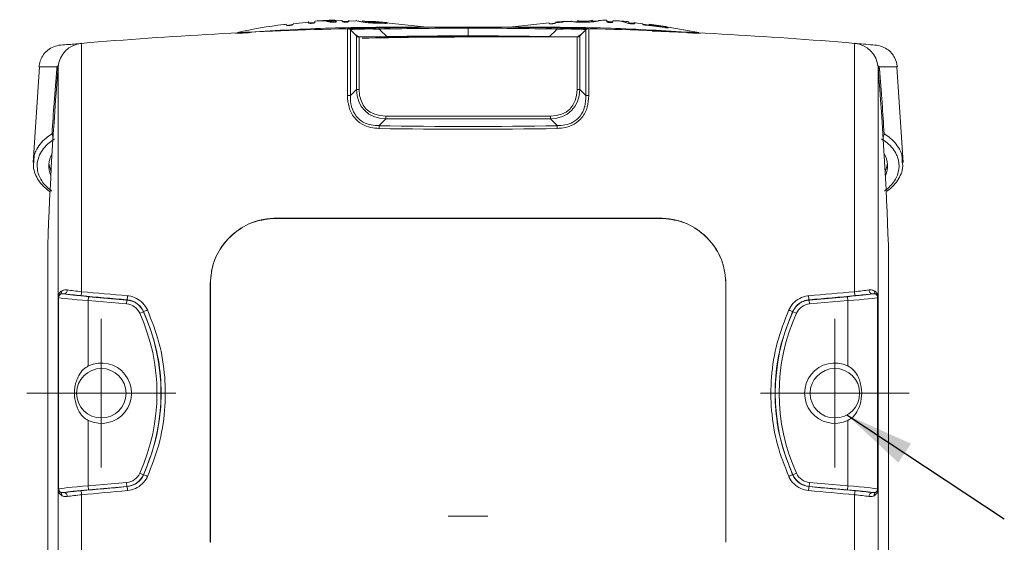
# Model space of a CAD drawing. Header units: millimetres. Extents: x -72 to 415, y 5 to 292.
# Tile 33 of 59: x 147 to 197, y 121 to 148. Entities that reach past the tile are written whole.
import ezdxf

# ---------------------------------------------------------------- set-up
doc = ezdxf.new("R2010")
doc.units = ezdxf.units.MM
doc.styles.add('SLDTEXTSTYLE0', font='TXT', dxfattribs={"width": 0.75})
doc.dimstyles.new('SLDDIMSTYLE0', dxfattribs={"dimtxt": 3.5, "dimasz": 3.5, "dimexe": 0, "dimexo": 0.0625, "dimgap": 0.875, "dimtad": 1, "dimdec": 1, "dimrnd": 1e-09, "dimzin": 12, "dimdsep": 46, "dimtxsty": 'SLDTEXTSTYLE0', "dimsah": 1, "dimcen": 0.09, "dimadec": 0, "dimazin": 3, "dimtfac": 1, "dimtofl": 0, "dimtmove": 0, "dimatfit": 3, "dimfxl": 1, "dimfrac": 2, "dimtolj": 1, "dimtzin": 12, "dimarcsym": 0})
doc.dimstyles.new('SLDDIMSTYLE1', dxfattribs={"dimtxt": 0.18, "dimasz": 3.5, "dimexe": 0, "dimexo": 0.0625, "dimgap": 0, "dimtad": 0, "dimtih": 1, "dimtoh": 1, "dimdec": 0, "dimrnd": 1e-09, "dimzin": 0, "dimdsep": 46, "dimtxsty": 'Standard', "dimsah": 1, "dimcen": 0.09, "dimadec": 0, "dimazin": 0, "dimtfac": 3.5, "dimtdec": 0, "dimtofl": 0, "dimtmove": 0, "dimatfit": 3, "dimfxl": 1, "dimfrac": 2, "dimtolj": 1, "dimtzin": 0, "dimarcsym": 0})

# ---------------------------------------------------------------- blocks, each defined once
blk = doc.blocks.new('_D_11')
at = {"color": 7, "linetype": 'Continuous', "lineweight": 0}
for p, q in [((146.388, 128.981), (143.996, 128.981)), ((144.986, 98.931), (144.986, 128.981)), ((153.138, 98.931), (143.996, 98.931))]:
    blk.add_line(p, q, dxfattribs=at)
for points in [[(144.986, 128.981), (144.486, 125.481), (145.486, 125.481)], [(144.986, 98.931), (145.486, 102.431), (144.486, 102.431)]]:
    blk.add_solid(points, dxfattribs=at)
at = {"color": 7, "linetype": 'Continuous', "lineweight": 0, "insert": (140.475, 109.43), "char_height": 3.5, "attachment_point": 1, "rotation": 90, "style": 'SLDTEXTSTYLE0'}
blk.add_mtext('30,1', dxfattribs=at)
blk = doc.blocks.new('SW_CENTERMARKSYMBOL_6')
at = {"color": 0, "linetype": 'Continuous', "lineweight": 0}
for p, q in [((0, 2.5), (0, 3.75)), ((0, 0), (0, 2.5)), ((-2.5, 0), (-3.75, 0)), ((0, 0), (-2.5, 0)), ((0, 0), (0, -2.5)), ((0, 0), (2.5, 0)), ((2.5, 0), (3.75, 0)), ((0, -2.5), (0, -3.75))]:
    blk.add_line(p, q, dxfattribs=at)
blk = doc.blocks.new('SW_CENTERMARKSYMBOL_7')
at = {"color": 0, "linetype": 'Continuous', "lineweight": 0}
for p, q in [((0, 2.5), (0, 3.75)), ((0, 0), (0, 2.5)), ((-2.5, 0), (-3.75, 0)), ((0, 0), (-2.5, 0)), ((0, 0), (0, -2.5)), ((0, 0), (2.5, 0)), ((2.5, 0), (3.75, 0)), ((0, -2.5), (0, -3.75))]:
    blk.add_line(p, q, dxfattribs=at)

msp = doc.modelspace()

# ---------------------------------------------------------------- linework, layer by layer
at = {"color": 7, "linetype": 'Continuous', "lineweight": 15}
for p, q in [((160.475, 147.559), (160.475, 147.565)), ((160.801, 147.589), (160.476, 147.546)), ((161.576, 147.7), (160.797, 147.628)), ((160.799, 147.604), (160.8, 147.598)), ((161.898, 147.694), (161.567, 147.677)), ((162.021, 147.769), (161.899, 147.76)), ((161.899, 147.76), (161.901, 147.701)), ((162.098, 147.773), (162.212, 147.78)), ((162.518, 147.751), (162.517, 147.797)), ((163.278, 147.783), (162.761, 147.8)), ((163.608, 147.748), (163.278, 147.752)), ((163.955, 147.761), (163.604, 147.772)), ((163.605, 147.805), (163.606, 147.746)), ((164.31, 147.727), (164.309, 147.749)), ((164.804, 147.733), (164.428, 147.745)), ((164.953, 147.732), (165.337, 147.699)), ((165.264, 147.702), (164.998, 147.724)), ((165.264, 147.684), (165.264, 147.702)), ((165.338, 147.648), (165.337, 147.699)), ((167.39, 147.469), (165.501, 147.675)), ((165.565, 147.675), (165.566, 147.658)), ((173.714, 147.67), (171.866, 147.469)), ((173.716, 147.643), (173.716, 147.648)), ((174.043, 147.652), (173.785, 147.628)), ((174.043, 147.674), (174.042, 147.669)), ((174.42, 147.706), (174.043, 147.678)), ((174.822, 147.768), (174.822, 147.757)), ((175.148, 147.729), (174.937, 147.723)), ((175.148, 147.735), (175.148, 147.724)), ((175.903, 147.78), (175.243, 147.759)), ((175.526, 147.704), (175.527, 147.755)), ((176.125, 147.756), (175.901, 147.75)), ((175.901, 147.743), (175.902, 147.756)), ((175.903, 147.804), (175.903, 147.807)), ((176.229, 147.794), (176.229, 147.807)), ((176.93, 147.729), (176.621, 147.751)), ((176.931, 147.757), (176.93, 147.724)), ((177.731, 147.666), (177.722, 147.668)), ((177.732, 147.667), (177.733, 147.717)), ((178.041, 147.648), (177.732, 147.671)), ((178.435, 147.63), (178.031, 147.668)), ((178.034, 147.698), (178.032, 147.647)), ((178.432, 147.605), (178.432, 147.603)), ((178.757, 147.553), (178.455, 147.598)), ((179.557, 147.432), (178.63, 147.549)), ((178.755, 147.523), (178.757, 147.574)), ((178.759, 147.608), (178.757, 147.572)), ((178.757, 147.572), (179.558, 147.461)), ((179.472, 147.501), (178.759, 147.608)), ((157.91, 147.152), (157.9, 147.148)), ((163.542, 147.378), (163.542, 144.004)), ((163.689, 147.322), (163.85, 147.167)), ((163.689, 144.004), (163.689, 147.32)), ((163.689, 147.32), (163.992, 147.017)), ((163.992, 147.017), (163.992, 144.307)), ((167.438, 147.448), (167.34, 147.475)), ((169.628, 147.402), (169.628, 147.458)), ((169.628, 147.014), (169.628, 147.402)), ((169.628, 146.958), (169.628, 147.014)), ((171.917, 147.475), (171.819, 147.448)), ((175.568, 147.32), (175.265, 147.017)), ((175.265, 147.017), (175.265, 144.307)), ((175.568, 147.322), (175.407, 147.167)), ((175.568, 144.004), (175.568, 147.32)), ((175.714, 147.378), (175.714, 144.004)), ((179.557, 147.432), (179.558, 147.462)), ((181.267, 147.186), (179.622, 147.466)), ((179.627, 147.465), (179.628, 147.476)), ((150.136, 134.105), (150.136, 146.638)), ((164.134, 144.307), (164.134, 146.958)), ((175.123, 146.958), (164.134, 146.958)), ((175.123, 144.307), (175.123, 146.958)), ((189.12, 134.105), (189.12, 146.638)), ((148.002, 145.448), (147.69, 140.627)), ((148.888, 145.448), (148.878, 145.351)), ((148.95, 145.448), (148.95, 133.849)), ((190.307, 145.448), (190.307, 133.849)), ((190.368, 145.448), (190.379, 145.351)), ((191.567, 140.627), (191.254, 145.448)), ((163.992, 144.307), (163.689, 144.004)), ((163.992, 144.307), (164.134, 144.307)), ((175.265, 144.307), (175.123, 144.307)), ((175.265, 144.307), (175.568, 144.004)), ((163.542, 144.004), (163.689, 144.004)), ((175.714, 144.004), (175.568, 144.004)), ((165.138, 142.483), (165.477, 142.822)), ((165.477, 142.822), (165.477, 142.964)), ((165.477, 142.964), (173.78, 142.964)), ((173.78, 142.822), (165.477, 142.822)), ((173.78, 142.822), (173.78, 142.964)), ((174.119, 142.483), (173.78, 142.822)), ((147.728, 140.664), (147.714, 140.534)), ((191.529, 140.664), (191.544, 140.522)), ((159.928, 137.806), (159.928, 137.813)), ((169.628, 137.806), (169.628, 137.813)), ((179.328, 137.806), (179.328, 137.813)), ((148.428, 115.281), (148.428, 136.458)), ((190.828, 115.281), (190.828, 136.458)), ((156.621, 121.456), (156.621, 134.506)), ((156.628, 134.506), (156.621, 134.506)), ((156.628, 134.506), (156.628, 121.456)), ((182.628, 134.506), (182.635, 134.506)), ((182.628, 134.506), (182.628, 121.456)), ((182.635, 121.456), (182.635, 134.506)), ((148.949, 133.836), (148.95, 133.836)), ((148.949, 133.836), (148.949, 124.125)), ((148.95, 133.836), (148.973, 133.811)), ((148.95, 124.125), (148.95, 133.836)), ((148.973, 133.811), (148.973, 124.15)), ((150.472, 133.654), (150.489, 133.853)), ((150.472, 133.654), (152.403, 133.485)), ((150.472, 130.357), (150.472, 133.654)), ((152.42, 133.684), (150.489, 133.853)), ((152.403, 133.485), (152.42, 133.684)), ((152.42, 133.684), (152.421, 133.696)), ((186.836, 133.684), (186.835, 133.696)), ((186.836, 133.684), (188.767, 133.853)), ((186.854, 133.485), (186.836, 133.684)), ((188.785, 133.654), (186.854, 133.485)), ((188.785, 133.654), (188.767, 133.853)), ((188.785, 130.357), (188.785, 133.654)), ((190.307, 133.836), (190.284, 133.811)), ((190.284, 133.811), (190.284, 124.15)), ((190.307, 124.125), (190.307, 133.836)), ((190.307, 133.836), (190.307, 133.836)), ((190.307, 133.836), (190.307, 124.125)), ((153.068, 133.013), (153.25, 133.095)), ((153.25, 133.095), (153.259, 133.099)), ((186.006, 133.095), (185.998, 133.099)), ((186.189, 133.013), (186.006, 133.095)), ((150.472, 124.308), (150.472, 127.604)), ((188.785, 124.308), (188.785, 127.604)), ((153.068, 124.949), (153.25, 124.867)), ((153.25, 124.867), (153.259, 124.863)), ((186.006, 124.867), (185.998, 124.863)), ((186.189, 124.949), (186.006, 124.867)), ((152.403, 124.477), (150.472, 124.308)), ((150.472, 124.308), (150.489, 124.109)), ((150.489, 124.109), (152.42, 124.278)), ((152.403, 124.477), (152.42, 124.278)), ((152.42, 124.278), (152.421, 124.265)), ((186.836, 124.278), (186.835, 124.265)), ((186.854, 124.477), (186.836, 124.278)), ((188.767, 124.109), (186.836, 124.278)), ((186.854, 124.477), (188.785, 124.308)), ((188.785, 124.308), (188.767, 124.109)), ((148.949, 124.125), (148.95, 124.125)), ((148.973, 124.15), (148.95, 124.125)), ((148.95, 124.112), (148.95, 115.281)), ((150.136, 115.281), (150.136, 123.857)), ((189.12, 115.281), (189.12, 123.857)), ((190.284, 124.15), (190.307, 124.125)), ((190.307, 124.125), (190.307, 124.125)), ((190.307, 124.112), (190.307, 115.281)), ((168.628, 122.781), (170.628, 122.781)), ((156.628, 121.456), (156.621, 121.456)), ((182.628, 121.456), (182.635, 121.456))]:
    msp.add_line(p, q, dxfattribs=at)
at = {"color": 8, "linetype": 'Continuous', "lineweight": 15}
for p, q in [((157.903, 147.143), (157.903, 147.143)), ((158.046, 147.18), (158.047, 147.179)), ((163.486, 147.376), (163.551, 147.377)), ((171.922, 147.461), (171.922, 147.461)), ((175.771, 147.376), (175.441, 147.381)), ((180.626, 147.178), (178.907, 147.257)), ((181.211, 147.182), (181.211, 147.182)), ((181.354, 147.143), (181.354, 147.143)), ((165.531, 146.978), (165.531, 146.958)), ((173.726, 146.978), (173.726, 146.958))]:
    msp.add_line(p, q, dxfattribs=at)
at = {"color": 7, "linetype": 'Continuous', "lineweight": 15, "flags": 128}
for points in [[(165.139, 147.359), (165.139, 147.371), (165.139, 147.383), (165.139, 147.392), (165.138, 147.4), (165.138, 147.407), (165.138, 147.411), (165.138, 147.414), (165.138, 147.415)], [(174.118, 147.359), (174.118, 147.371), (174.118, 147.383), (174.118, 147.392), (174.118, 147.4), (174.118, 147.407), (174.119, 147.411), (174.119, 147.414), (174.119, 147.415)], [(148.481, 140.574), (148.491, 140.489), (148.592, 140.153)], [(190.776, 140.574), (190.766, 140.489), (190.664, 140.153)]]:
    msp.add_lwpolyline(points, dxfattribs=at)
at = {"color": 7, "linetype": 'Continuous', "lineweight": 15}
for centre in [(151.128, 128.981), (188.128, 128.981)]:
    msp.add_circle(centre, 1.25, dxfattribs=at)
for centre, radius, start, end in [((169.628, -84.542), 232, 91.50318, 94.81953), ((163.548, 147.179), 0.2, 45, 91.5032), ((163.55, 147.179), 0.2, 46, 91.5027), ((164.134, 147.158), 0.2, 225, 270), ((175.123, 147.158), 0.2, 270, 315), ((175.707, 147.179), 0.2, 88.4973, 134), ((175.709, 147.179), 0.2, 88.4968, 135), ((169.628, -84.542), 232, 85.18047, 88.49682), ((150.246, 145.343), 1.3, 94.8195, 175.3608), ((169.628, -84.542), 231.5, 90, 91.32234), ((189.011, 145.343), 1.3, 4.6392, 85.1805), ((343.809, 129.635), 195.5, 175.36077, 178), ((148.825, 145.465), 0.126, 294.6327, 352.0743), ((190.432, 145.465), 0.126, 187.9257, 245.3673), ((-4.553, 129.635), 195.5, 2, 4.63923), ((172.873, 142.2), 7.74, 177.907, 178.9543), ((169.628, 374.239), 231.8, 268.88996, 271.11004), ((166.384, 142.2), 7.74, 1.0457, 2.093), ((149.702, 140.455), 1.225, 149.6737, 203.9459), ((189.555, 140.455), 1.225, 336.0541, 30.3263), ((148.967, 134.12), 0.172, 306.3341, 10.8675), ((149.217, 134.175), 0.187, 282.2698, 4.8919), ((149.469, 134.117), 0.667, 341.5398, 358.955), ((189.788, 134.117), 0.667, 181.045, 198.4602), ((190.04, 134.175), 0.187, 175.1081, 257.7302), ((190.289, 134.12), 0.172, 169.1325, 233.6659), ((148.881, 133.842), 0.0697, 1.0006, 6.3625), ((149.173, 133.811), 0.2, 121.3534, 179.9098), ((152.333, 132.681), 1.007, 24.2762, 85), ((151.701, 133.915), 0.753, 343.1079, 358.5053), ((186.924, 132.681), 1.007, 95, 155.7238), ((187.556, 133.915), 0.753, 181.4947, 196.8921), ((190.084, 133.811), 0.2, 0.0902, 58.6466), ((190.376, 133.842), 0.0697, 173.6375, 178.9994), ((152.333, 132.681), 0.807, 24.2762, 85), ((152.567, 135.026), 2.048, 289.7556, 295.7078), ((186.69, 135.026), 2.048, 244.2922, 250.2444), ((186.924, 132.681), 0.807, 95, 155.7238), ((144.128, 128.981), 9.807, 335.7238, 24.2762), ((144.128, 128.981), 10.007, 335.7238, 24.2762), ((195.128, 128.981), 10.007, 155.7238, 204.2762), ((195.128, 128.981), 9.807, 155.7238, 204.2762), ((151.128, 128.981), 1.525, 244.5075, 115.4925), ((188.128, 128.981), 1.525, 64.5075, 295.4925), ((152.333, 125.28), 0.807, 275, 335.7238), ((152.333, 125.28), 1.007, 275, 335.7238), ((152.567, 122.935), 2.048, 64.2922, 70.2444), ((186.69, 122.935), 2.048, 109.7556, 115.7078), ((186.924, 125.28), 1.007, 204.2762, 265), ((186.924, 125.28), 0.807, 204.2762, 265), ((151.701, 124.047), 0.753, 1.4947, 16.8921), ((187.556, 124.047), 0.753, 163.1079, 178.5053), ((148.881, 124.12), 0.0697, 353.6375, 358.9994), ((149.173, 124.15), 0.2, 180.0902, 238.6466), ((148.967, 123.841), 0.172, 349.1325, 53.6659), ((149.217, 123.787), 0.187, 355.1081, 77.7302), ((149.469, 123.845), 0.667, 1.045, 18.4602), ((189.788, 123.845), 0.667, 161.5398, 178.955), ((190.04, 123.787), 0.187, 102.2698, 184.8919), ((190.289, 123.841), 0.172, 126.3341, 190.8675), ((190.084, 124.15), 0.2, 301.3534, 359.9098), ((190.376, 124.12), 0.0697, 181.0006, 186.3625)]:
    msp.add_arc(centre, radius, start, end, dxfattribs=at)
at = {"color": 8, "linetype": 'Continuous', "lineweight": 15}
for centre, start, end in [((148.955, 142.084), 182.6562, 213.7957), ((190.302, 142.084), 326.2043, 357.3438)]:
    msp.add_arc(centre, 0.313, start, end, dxfattribs=at)
at = {"color": 7, "linetype": 'Continuous', "lineweight": 15}
for centre, major_axis, ratio, start_param, end_param in [((166.821, 145.651), (2.409, 2.409), 0.616493, 2.617994, 3.665191), ((166.821, 145.651), (-2.327, -2.327), 0.57735, 5.759587, 6.806784), ((172.436, 145.651), (-2.409, 2.409), 0.616493, 2.617994, 3.665191), ((172.436, 145.651), (2.327, -2.327), 0.57735, 5.759587, 6.806784), ((169.628, 374.098), (232, 0), 0.999138, 4.693015, 4.731763), ((150.246, 134.146), (1.3, -0.131), 0.040038, 4.01224, 4.632321), ((169.628, 140.509), (231.999, -20.34), 0.034817, 4.631325, 4.641344), ((169.628, 140.509), (231.999, 20.34), 0.034817, 4.783434, 4.793453), ((189.011, 134.146), (1.3, 0.131), 0.040038, 4.792457, 5.412538), ((150.472, 133.699), (1.5, -0.114), 0.030206, 3.178792, 4.714681), ((150.489, 133.898), (1.3, -0.114), 0.034788, 3.468377, 4.715436), ((150.228, 133.947), (1.5, -0.131), 0.034788, 4.011239, 4.63132), ((169.611, 140.309), (232.199, -20.34), 0.034788, 4.63132, 4.641339), ((169.646, 140.309), (232.199, 20.34), 0.034788, 4.783439, 4.793458), ((188.767, 133.898), (1.3, 0.114), 0.034788, 4.709342, 5.9564), ((188.785, 133.699), (1.5, 0.114), 0.030206, 4.710097, 6.245986), ((189.029, 133.947), (1.5, 0.131), 0.034788, 4.793458, 5.413539), ((150.472, 124.262), (1.5, 0.114), 0.030206, 1.568504, 3.104394), ((169.611, 117.652), (232.199, 20.34), 0.034788, 1.641846, 1.651866), ((169.646, 117.652), (232.199, -20.34), 0.034788, 1.489727, 1.499746), ((188.785, 124.262), (1.5, -0.114), 0.030206, 0.037199, 1.573089), ((150.489, 124.063), (1.3, 0.114), 0.034788, 1.567749, 2.814808), ((150.228, 124.015), (1.5, 0.131), 0.034788, 1.651866, 2.271947), ((150.246, 123.815), (1.3, 0.131), 0.040038, 1.650865, 2.270946), ((169.628, 117.453), (231.999, 20.34), 0.034817, 1.641841, 1.651861), ((169.628, 117.453), (231.999, -20.34), 0.034817, 1.489732, 1.499752), ((188.767, 124.063), (1.3, -0.114), 0.034788, 0.326785, 1.573844), ((189.011, 123.815), (1.3, -0.131), 0.040038, 0.870647, 1.490728), ((189.029, 124.015), (1.5, -0.131), 0.034788, 0.869646, 1.489727)]:
    msp.add_ellipse(centre, major_axis=major_axis, ratio=ratio, start_param=start_param, end_param=end_param, dxfattribs=at)
for points, knots in [([(160.472, 147.597), (160.423, 147.593), (159.588, 147.517), (158.765, 147.347), (157.99, 147.186)], [0, 0, 0, 0, 0.058383, 1, 1, 1, 1]), ([(160.64, 147.546), (160.624, 147.545), (160.592, 147.542), (160.547, 147.541), (160.508, 147.542), (160.479, 147.548), (160.476, 147.555), (160.475, 147.559)], [0, 0, 0, 0, 0.150399, 0.302921, 0.479554, 0.662153, 1, 1, 1, 1]), ([(160.8, 147.598), (160.799, 147.595), (160.797, 147.587), (160.777, 147.575), (160.733, 147.562), (160.687, 147.553), (160.653, 147.548), (160.64, 147.546)], [0, 0, 0, 0, 0.246706, 0.496306, 0.683163, 0.870025, 1, 1, 1, 1]), ([(161.575, 147.676), (161.574, 147.714), (161.572, 147.754), (161.573, 147.732), (161.573, 147.731)], [0, 0, 0, 0, 0.942595, 1, 1, 1, 1]), ([(161.74, 147.648), (161.725, 147.648), (161.694, 147.646), (161.65, 147.648), (161.61, 147.652), (161.579, 147.662), (161.577, 147.671), (161.575, 147.676)], [0, 0, 0, 0, 0.135875, 0.289927, 0.467125, 0.650068, 1, 1, 1, 1]), ([(161.901, 147.701), (161.9, 147.697), (161.899, 147.688), (161.878, 147.674), (161.834, 147.662), (161.787, 147.653), (161.754, 147.65), (161.74, 147.648)], [0, 0, 0, 0, 0.249134, 0.50136, 0.685885, 0.87036, 1, 1, 1, 1]), ([(162.432, 147.767), (162.41, 147.77), (162.361, 147.778), (162.279, 147.781), (162.176, 147.778), (162.091, 147.773), (162.039, 147.77), (162.021, 147.769)], [0, 0, 0, 0, 0.241981, 0.554642, 0.729287, 0.905307, 1, 1, 1, 1]), ([(162.212, 147.78), (162.26, 147.783), (162.346, 147.788), (162.454, 147.792), (162.501, 147.792), (162.517, 147.792)], [0, 0, 0, 0, 0.449409, 0.811833, 1, 1, 1, 1]), ([(162.572, 147.738), (162.558, 147.741), (162.531, 147.748), (162.485, 147.758), (162.451, 147.764), (162.432, 147.767)], [0, 0, 0, 0, 0.288746, 0.577493, 1, 1, 1, 1]), ([(162.94, 147.794), (162.938, 147.795), (162.931, 147.801), (162.885, 147.805), (162.78, 147.806), (162.648, 147.802), (162.553, 147.798), (162.517, 147.796)], [0, 0, 0, 0, 0.079824, 0.319919, 0.536705, 0.82371, 1, 1, 1, 1]), ([(162.517, 147.796), (162.58, 147.797), (162.713, 147.799), (162.85, 147.782), (162.959, 147.758), (162.98, 147.737), (162.984, 147.733)], [0, 0, 0, 0, 0.269008, 0.560786, 0.920183, 1, 1, 1, 1]), ([(162.818, 147.7), (162.801, 147.7), (162.763, 147.7), (162.699, 147.707), (162.632, 147.72), (162.593, 147.731), (162.572, 147.738)], [0, 0, 0, 0, 0.135103, 0.313476, 0.609336, 1, 1, 1, 1]), ([(162.916, 147.71), (162.885, 147.718), (162.81, 147.736), (162.694, 147.742), (162.592, 147.74), (162.574, 147.74)], [0, 0, 0, 0, 0.370351, 0.885082, 1, 1, 1, 1]), ([(162.984, 147.733), (162.981, 147.729), (162.974, 147.723), (162.941, 147.713), (162.895, 147.705), (162.85, 147.701), (162.824, 147.7), (162.818, 147.7)], [0, 0, 0, 0, 0.219946, 0.441847, 0.683633, 0.92945, 1, 1, 1, 1]), ([(163.28, 147.749), (163.279, 147.79), (163.278, 147.833), (163.278, 147.809), (163.278, 147.808)], [0, 0, 0, 0, 0.974506, 1, 1, 1, 1]), ([(163.443, 147.706), (163.426, 147.707), (163.393, 147.708), (163.349, 147.714), (163.312, 147.722), (163.284, 147.734), (163.282, 147.743), (163.28, 147.749)], [0, 0, 0, 0, 0.156898, 0.305925, 0.484415, 0.676085, 1, 1, 1, 1]), ([(163.606, 147.746), (163.606, 147.742), (163.604, 147.734), (163.582, 147.722), (163.542, 147.713), (163.494, 147.708), (163.458, 147.707), (163.443, 147.706)], [0, 0, 0, 0, 0.26117, 0.483218, 0.669274, 0.855298, 1, 1, 1, 1]), ([(164.821, 147.664), (164.714, 147.671), (164.522, 147.683), (164.278, 147.716), (164.107, 147.75), (163.984, 147.786), (163.967, 147.791), (163.957, 147.795)], [0, 0, 0, 0, 0.213878, 0.384251, 0.554282, 0.73155, 1, 1, 1, 1]), ([(164.309, 147.777), (164.312, 147.776), (164.319, 147.774), (164.396, 147.754), (164.506, 147.735), (164.651, 147.716), (164.763, 147.708), (164.828, 147.703)], [0, 0, 0, 0, 0.278382, 0.496523, 0.66349, 0.804868, 1, 1, 1, 1]), ([(164.803, 147.744), (164.806, 147.744), (164.81, 147.744), (164.837, 147.742), (164.876, 147.738), (164.918, 147.735), (164.945, 147.733), (164.953, 147.732)], [0, 0, 0, 0, 0.210253, 0.422529, 0.652725, 0.892609, 1, 1, 1, 1]), ([(164.998, 147.724), (164.973, 147.727), (164.933, 147.73), (164.88, 147.734), (164.842, 147.738), (164.817, 147.741), (164.806, 147.743), (164.804, 147.744), (164.803, 147.744)], [0, 0, 0, 0, 0.268295, 0.438981, 0.583669, 0.761645, 0.94289, 1, 1, 1, 1]), ([(165.425, 147.647), (165.378, 147.648), (165.284, 147.649), (165.085, 147.653), (164.926, 147.66), (164.821, 147.664)], [0, 0, 0, 0, 0.252557, 0.505181, 1, 1, 1, 1]), ([(164.828, 147.703), (164.882, 147.7), (164.985, 147.694), (165.131, 147.688), (165.219, 147.685), (165.264, 147.684)], [0, 0, 0, 0, 0.34792, 0.670206, 1, 1, 1, 1]), ([(165.337, 147.699), (165.372, 147.695), (165.424, 147.691), (165.486, 147.685), (165.523, 147.681), (165.55, 147.679), (165.563, 147.677), (165.565, 147.676), (165.565, 147.675)], [0, 0, 0, 0, 0.271541, 0.407806, 0.517549, 0.627484, 0.820967, 1, 1, 1, 1]), ([(165.566, 147.658), (165.565, 147.655), (165.565, 147.651), (165.523, 147.647), (165.473, 147.647), (165.437, 147.647), (165.425, 147.647)], [0, 0, 0, 0, 0.384911, 0.581527, 0.868656, 1, 1, 1, 1]), ([(173.88, 147.63), (173.864, 147.629), (173.832, 147.628), (173.787, 147.628), (173.748, 147.629), (173.719, 147.635), (173.717, 147.64), (173.716, 147.643)], [0, 0, 0, 0, 0.150588, 0.304182, 0.481565, 0.664166, 1, 1, 1, 1]), ([(174.042, 147.669), (174.042, 147.666), (174.04, 147.66), (174.017, 147.649), (173.971, 147.64), (173.924, 147.634), (173.892, 147.631), (173.88, 147.63)], [0, 0, 0, 0, 0.253468, 0.510319, 0.697885, 0.885549, 1, 1, 1, 1]), ([(174.823, 147.745), (174.622, 147.744), (174.36, 147.744), (174.1, 147.713), (174.039, 147.706)], [0, 0, 0, 0, 0.7666, 1, 1, 1, 1]), ([(175.554, 147.704), (175.483, 147.703), (175.341, 147.701), (175.144, 147.707), (174.985, 147.719), (174.872, 147.738), (174.829, 147.759), (174.824, 147.765), (174.822, 147.768)], [0, 0, 0, 0, 0.164712, 0.331107, 0.473281, 0.616177, 0.825628, 1, 1, 1, 1]), ([(175.149, 147.785), (175.149, 147.782), (175.15, 147.778), (175.176, 147.767), (175.245, 147.758), (175.33, 147.752), (175.43, 147.751), (175.495, 147.753), (175.527, 147.753)], [0, 0, 0, 0, 0.215461, 0.432803, 0.581269, 0.729962, 0.870125, 1, 1, 1, 1]), ([(175.527, 147.753), (175.574, 147.754), (175.653, 147.757), (175.755, 147.765), (175.828, 147.775), (175.887, 147.789), (175.902, 147.8), (175.903, 147.805), (175.903, 147.806)], [0, 0, 0, 0, 0.1932031, 0.3301211, 0.4665531, 0.6189359, 0.8769947, 1, 1, 1, 1]), ([(176.052, 147.739), (176.001, 147.733), (175.883, 147.717), (175.702, 147.707), (175.586, 147.705), (175.554, 147.704)], [0, 0, 0, 0, 0.353901, 0.821293, 1, 1, 1, 1]), ([(176.229, 147.807), (176.228, 147.803), (176.226, 147.794), (176.179, 147.766), (176.09, 147.747), (176.052, 147.739)], [0, 0, 0, 0, 0.3600311, 0.7233347, 1, 1, 1, 1]), ([(176.631, 147.798), (176.614, 147.799), (176.481, 147.813), (176.347, 147.801), (176.229, 147.791)], [0, 0, 0, 0, 0.125106, 1, 1, 1, 1]), ([(176.629, 147.736), (176.63, 147.777), (176.632, 147.822), (176.631, 147.798), (176.631, 147.797)], [0, 0, 0, 0, 0.93906, 1, 1, 1, 1]), ([(176.778, 147.689), (176.762, 147.691), (176.729, 147.693), (176.687, 147.701), (176.654, 147.71), (176.632, 147.723), (176.63, 147.731), (176.629, 147.736)], [0, 0, 0, 0, 0.15956, 0.332745, 0.508046, 0.700147, 1, 1, 1, 1]), ([(176.93, 147.724), (176.929, 147.72), (176.926, 147.711), (176.905, 147.7), (176.863, 147.692), (176.819, 147.689), (176.789, 147.689), (176.778, 147.689)], [0, 0, 0, 0, 0.252715, 0.508273, 0.699172, 0.890677, 1, 1, 1, 1]), ([(177.59, 147.683), (177.546, 147.697), (177.416, 147.739), (177.196, 147.783), (177.02, 147.776), (176.932, 147.772)], [0, 0, 0, 0, 0.205526, 0.601042, 1, 1, 1, 1]), ([(177.329, 147.748), (177.349, 147.75), (177.427, 147.758), (177.563, 147.748), (177.676, 147.727), (177.733, 147.716)], [0, 0, 0, 0, 0.151991, 0.575221, 1, 1, 1, 1]), ([(177.85, 147.622), (177.828, 147.625), (177.777, 147.631), (177.698, 147.647), (177.639, 147.665), (177.605, 147.678), (177.59, 147.683)], [0, 0, 0, 0, 0.18395, 0.423485, 0.757818, 1, 1, 1, 1]), ([(178.032, 147.647), (178.031, 147.641), (178.029, 147.633), (178, 147.623), (177.957, 147.62), (177.905, 147.619), (177.867, 147.621), (177.85, 147.622)], [0, 0, 0, 0, 0.320792, 0.500854, 0.682019, 0.853014, 1, 1, 1, 1]), ([(178.63, 147.549), (178.598, 147.553), (178.549, 147.559), (178.491, 147.571), (178.456, 147.58), (178.434, 147.593), (178.433, 147.6), (178.432, 147.605)], [0, 0, 0, 0, 0.264058, 0.416786, 0.543664, 0.700778, 1, 1, 1, 1]), ([(157.903, 147.143), (157.913, 147.143), (157.932, 147.143), (158.06, 147.149), (158.202, 147.156), (158.331, 147.162), (158.476, 147.169), (158.579, 147.175), (158.631, 147.178)], [0, 0, 0, 0, 0.230832, 0.473432, 0.599737, 0.729643, 0.86359, 1, 1, 1, 1]), ([(158.046, 147.182), (158.049, 147.181), (158.053, 147.18), (158.101, 147.181), (158.207, 147.185), (158.367, 147.193), (158.511, 147.201), (158.586, 147.206), (158.623, 147.208)], [0, 0, 0, 0, 0.124713, 0.250104, 0.500413, 0.750453, 0.875485, 1, 1, 1, 1]), ([(158.623, 147.208), (159.978, 147.288), (162.687, 147.447), (165.4, 147.451), (166.757, 147.453)], [0, 0, 0, 0, 0.499996, 1, 1, 1, 1]), ([(165.138, 147.415), (164.921, 147.411), (164.704, 147.406), (164.399, 147.399), (164.301, 147.397), (164.119, 147.393), (164.036, 147.391), (163.888, 147.387), (163.822, 147.386), (163.715, 147.383), (163.673, 147.382), (163.572, 147.379), (163.545, 147.379), (163.545, 147.379)], [0, 0, 0, 0, 0.25, 0.25, 0.375, 0.375, 0.5, 0.5, 0.625, 0.625, 0.75, 0.75, 1, 1, 1, 1]), ([(163.689, 147.322), (163.682, 147.329), (163.7, 147.335), (163.784, 147.343), (163.821, 147.346), (163.917, 147.351), (163.977, 147.353), (164.182, 147.359), (164.359, 147.361), (164.737, 147.362), (164.939, 147.361), (165.139, 147.359)], [0, 0, 0, 0, 0.25, 0.25, 0.375, 0.375, 0.5, 0.5, 0.75, 0.75, 1, 1, 1, 1]), ([(165.531, 146.978), (165.441, 147.066), (165.35, 147.153), (165.26, 147.241), (165.235, 147.265), (165.211, 147.289), (165.186, 147.314), (165.17, 147.329), (165.155, 147.344), (165.139, 147.359)], [0.0000981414, 0.0000981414, 0.0000981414, 0.0000981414, 0.0005662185, 0.0005662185, 0.0005662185, 0.0006956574, 0.0006956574, 0.0006956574, 0.0007760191, 0.0007760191, 0.0007760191, 0.0007760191]), ([(166.757, 147.453), (166.795, 147.453), (166.87, 147.452), (167.013, 147.453), (167.174, 147.455), (167.28, 147.457), (167.327, 147.459), (167.332, 147.46), (167.335, 147.461)], [0, 0, 0, 0, 0.1245113, 0.2495389, 0.4995878, 0.7498902, 0.8752836, 1, 1, 1, 1]), ([(172.5, 147.453), (172.462, 147.453), (172.387, 147.452), (172.243, 147.453), (172.083, 147.455), (171.977, 147.457), (171.929, 147.459), (171.925, 147.46), (171.922, 147.461)], [0, 0, 0, 0, 0.124511, 0.249539, 0.499588, 0.74989, 0.875284, 1, 1, 1, 1]), ([(180.634, 147.208), (179.279, 147.288), (176.57, 147.447), (173.856, 147.451), (172.5, 147.453)], [0, 0, 0, 0, 0.499996, 1, 1, 1, 1]), ([(173.726, 146.978), (173.816, 147.066), (173.906, 147.153), (173.996, 147.241), (174.021, 147.265), (174.046, 147.289), (174.071, 147.314), (174.087, 147.329), (174.102, 147.344), (174.118, 147.359)], [0.0000981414, 0.0000981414, 0.0000981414, 0.0000981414, 0.0005662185, 0.0005662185, 0.0005662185, 0.0006956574, 0.0006956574, 0.0006956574, 0.0007760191, 0.0007760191, 0.0007760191, 0.0007760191]), ([(175.568, 147.322), (175.574, 147.329), (175.556, 147.335), (175.472, 147.343), (175.435, 147.346), (175.339, 147.351), (175.28, 147.353), (175.075, 147.359), (174.897, 147.361), (174.52, 147.362), (174.318, 147.361), (174.118, 147.359)], [0, 0, 0, 0, 0.25, 0.25, 0.375, 0.375, 0.5, 0.5, 0.75, 0.75, 1, 1, 1, 1]), ([(174.119, 147.415), (174.336, 147.411), (174.553, 147.406), (174.857, 147.399), (174.956, 147.397), (175.138, 147.393), (175.221, 147.391), (175.369, 147.387), (175.435, 147.386), (175.541, 147.383), (175.584, 147.382), (175.685, 147.379), (175.712, 147.379), (175.712, 147.379)], [0, 0, 0, 0, 0.25, 0.25, 0.375, 0.375, 0.5, 0.5, 0.625, 0.625, 0.75, 0.75, 1, 1, 1, 1]), ([(179.628, 147.476), (179.625, 147.477), (179.621, 147.477), (179.596, 147.481), (179.561, 147.487), (179.517, 147.494), (179.485, 147.499), (179.472, 147.501)], [0, 0, 0, 0, 0.284544, 0.446095, 0.608862, 0.828107, 1, 1, 1, 1]), ([(179.721, 147.424), (179.72, 147.422), (179.717, 147.42), (179.692, 147.419), (179.655, 147.422), (179.608, 147.426), (179.572, 147.43), (179.557, 147.432)], [0, 0, 0, 0, 0.237697, 0.398952, 0.559078, 0.814789, 1, 1, 1, 1]), ([(179.558, 147.461), (179.583, 147.457), (179.625, 147.45), (179.675, 147.44), (179.705, 147.433), (179.719, 147.428), (179.72, 147.425), (179.721, 147.424)], [0, 0, 0, 0, 0.297196, 0.51641, 0.677507, 0.839513, 1, 1, 1, 1]), ([(181.354, 147.143), (181.343, 147.143), (181.322, 147.143), (181.179, 147.149), (181.033, 147.156), (180.864, 147.165), (180.721, 147.173), (180.626, 147.178)], [0, 0, 0, 0, 0.249515, 0.499379, 0.624961, 0.750346, 1, 1, 1, 1]), ([(181.211, 147.182), (181.208, 147.181), (181.203, 147.18), (181.156, 147.181), (181.05, 147.185), (180.89, 147.193), (180.746, 147.201), (180.671, 147.206), (180.634, 147.208)], [0, 0, 0, 0, 0.124713, 0.250104, 0.500413, 0.750453, 0.875485, 1, 1, 1, 1]), ([(150.136, 146.638), (149.884, 146.614), (149.503, 146.577), (148.992, 146.553), (148.633, 146.444), (148.357, 146.253), (148.076, 145.929), (148.015, 145.642), (147.974, 145.448)], [0, 0, 0, 0, 0.243417, 0.366658, 0.48641, 0.608245, 0.733582, 1, 1, 1, 1]), ([(191.283, 145.448), (191.252, 145.609), (191.205, 145.854), (190.993, 146.154), (190.765, 146.359), (190.44, 146.522), (189.863, 146.576), (189.424, 146.612), (189.12, 146.638)], [0, 0, 0, 0, 0.221946, 0.336205, 0.453945, 0.576571, 0.706738, 1, 1, 1, 1]), ([(148.887, 145.448), (148.721, 145.448), (148.389, 145.448), (148.118, 145.448), (147.978, 145.448), (147.988, 145.448), (147.992, 145.448)], [0, 0, 0, 0, 0.286501, 0.572034, 0.856113, 1, 1, 1, 1]), ([(148.878, 145.351), (148.833, 144.778), (148.748, 143.685), (148.676, 142.591), (148.642, 142.07)], [0, 0, 0, 0, 0.523462, 1, 1, 1, 1]), ([(190.37, 145.448), (190.536, 145.448), (190.867, 145.448), (191.139, 145.448), (191.279, 145.448), (191.269, 145.448), (191.265, 145.448)], [0, 0, 0, 0, 0.286564, 0.572159, 0.856301, 1, 1, 1, 1]), ([(190.379, 145.351), (190.424, 144.778), (190.509, 143.685), (190.58, 142.591), (190.614, 142.07)], [0, 0, 0, 0, 0.523462, 1, 1, 1, 1]), ([(163.542, 144.004), (163.556, 143.807), (163.582, 143.411), (163.844, 142.888), (164.252, 142.543), (164.696, 142.373), (164.992, 142.352), (165.134, 142.341)], [0, 0, 0, 0, 0.227871, 0.457817, 0.656939, 0.835189, 1, 1, 1, 1]), ([(165.138, 142.483), (165.005, 142.488), (164.73, 142.5), (164.316, 142.646), (163.944, 142.957), (163.795, 143.274), (163.7, 143.627), (163.694, 143.819), (163.689, 144.004)], [0, 0, 0, 0, 0.166508, 0.344174, 0.54077, 0.760762, 0.769484, 1, 1, 1, 1]), ([(174.119, 142.483), (174.252, 142.488), (174.527, 142.5), (174.94, 142.646), (175.313, 142.957), (175.462, 143.274), (175.557, 143.627), (175.562, 143.819), (175.568, 144.004)], [0, 0, 0, 0, 0.166508, 0.344174, 0.54077, 0.760762, 0.769484, 1, 1, 1, 1]), ([(175.714, 144.004), (175.701, 143.807), (175.675, 143.411), (175.412, 142.888), (175.005, 142.543), (174.56, 142.373), (174.265, 142.352), (174.123, 142.341)], [0, 0, 0, 0, 0.227871, 0.457817, 0.656939, 0.835189, 1, 1, 1, 1]), ([(148.625, 139.187), (148.617, 139.193), (148.409, 139.343), (148.076, 139.691), (147.852, 140.287), (147.902, 140.74), (148.043, 141.083), (148.199, 141.336), (148.46, 141.608), (148.677, 141.754), (148.773, 141.818)], [0, 0, 0, 0, 0.008109, 0.213938, 0.419768, 0.625598, 0.66767, 0.784131, 0.905086, 1, 1, 1, 1]), ([(190.632, 139.187), (190.64, 139.193), (190.847, 139.343), (191.181, 139.691), (191.405, 140.287), (191.354, 140.74), (191.214, 141.083), (191.058, 141.336), (190.797, 141.608), (190.579, 141.754), (190.484, 141.818)], [0, 0, 0, 0, 0.008109, 0.213938, 0.419768, 0.625598, 0.66767, 0.784131, 0.905086, 1, 1, 1, 1]), ([(147.702, 140.525), (147.701, 140.486), (147.697, 140.327), (147.781, 140.053), (147.948, 139.719), (148.191, 139.417), (148.406, 139.249), (148.51, 139.167)], [0, 0, 0, 0, 0.076169, 0.308368, 0.541087, 0.776139, 1, 1, 1, 1]), ([(190.743, 139.17), (190.821, 139.227), (191.01, 139.364), (191.247, 139.632), (191.441, 139.963), (191.547, 140.264), (191.551, 140.449), (191.553, 140.512)], [0, 0, 0, 0, 0.162494, 0.393145, 0.636752, 0.876523, 1, 1, 1, 1]), ([(156.621, 134.506), (156.658, 134.877), (156.731, 135.619), (157.299, 136.609), (158.137, 137.358), (159.067, 137.756), (159.683, 137.796), (159.928, 137.813)], [0, 0, 0, 0, 0.214229, 0.428514, 0.643049, 0.857911, 1, 1, 1, 1]), ([(159.928, 137.806), (159.557, 137.769), (158.814, 137.696), (157.825, 137.126), (157.079, 136.288), (156.684, 135.36), (156.644, 134.748), (156.628, 134.506)], [0, 0, 0, 0, 0.214976, 0.429922, 0.644798, 0.859544, 1, 1, 1, 1]), ([(159.928, 137.813), (160.413, 137.813), (161.868, 137.813), (164.292, 137.813), (167.041, 137.813), (168.82, 137.813), (169.628, 137.813)], [0, 0, 0, 0, 0.1500093, 0.4500324, 0.7500554, 1, 1, 1, 1]), ([(169.628, 137.806), (169.143, 137.806), (167.688, 137.806), (165.343, 137.806), (162.595, 137.806), (160.817, 137.806), (159.928, 137.806)], [0, 0, 0, 0, 0.150009, 0.450032, 0.724998, 1, 1, 1, 1]), ([(179.328, 137.813), (178.844, 137.813), (177.389, 137.813), (174.964, 137.813), (172.216, 137.813), (170.437, 137.813), (169.628, 137.813)], [0, 0, 0, 0, 0.150009, 0.450032, 0.750055, 1, 1, 1, 1]), ([(169.628, 137.806), (170.114, 137.806), (171.569, 137.806), (173.914, 137.806), (176.662, 137.806), (178.44, 137.806), (179.328, 137.806)], [0, 0, 0, 0, 0.150009, 0.450032, 0.724998, 1, 1, 1, 1]), ([(182.635, 134.506), (182.599, 134.877), (182.526, 135.619), (181.957, 136.609), (181.12, 137.358), (180.19, 137.756), (179.574, 137.796), (179.328, 137.813)], [0, 0, 0, 0, 0.214229, 0.428514, 0.643049, 0.857911, 1, 1, 1, 1]), ([(179.328, 137.806), (179.7, 137.769), (180.442, 137.696), (181.432, 137.126), (182.178, 136.288), (182.572, 135.36), (182.613, 134.748), (182.628, 134.506)], [0, 0, 0, 0, 0.214976, 0.429922, 0.644798, 0.859544, 1, 1, 1, 1]), ([(149.136, 134.153), (149.091, 134.117), (149.014, 134.056), (148.969, 133.949), (148.953, 133.894), (148.95, 133.856), (148.95, 133.849)], [0, 0, 0, 0, 0.451137, 0.773734, 0.956347, 1, 1, 1, 1]), ([(149.404, 134.191), (149.33, 134.194), (149.228, 134.199), (149.155, 134.162), (149.136, 134.153)], [0, 0, 0, 0, 0.729244, 1, 1, 1, 1]), ([(189.853, 134.191), (189.927, 134.194), (190.029, 134.199), (190.101, 134.162), (190.121, 134.153)], [0, 0, 0, 0, 0.729244, 1, 1, 1, 1]), ([(190.121, 134.153), (190.166, 134.117), (190.243, 134.056), (190.288, 133.949), (190.303, 133.894), (190.306, 133.856), (190.307, 133.849)], [0, 0, 0, 0, 0.451137, 0.773734, 0.956347, 1, 1, 1, 1]), ([(148.95, 133.849), (148.95, 133.847), (148.949, 133.843), (148.949, 133.838), (148.949, 133.836)], [0, 0, 0, 0, 0.54433, 1, 1, 1, 1]), ([(148.95, 133.843), (148.95, 133.843), (148.951, 133.848), (148.954, 133.863), (148.964, 133.891), (148.994, 133.938), (149.041, 133.966), (149.069, 133.982)], [0, 0, 0, 0, 0.003016, 0.037853, 0.218875, 0.545444, 1, 1, 1, 1]), ([(148.95, 133.836), (148.95, 133.837), (148.95, 133.838), (148.95, 133.84), (148.95, 133.841), (148.95, 133.842), (148.95, 133.843)], [0, 0, 0, 0, 0.209707, 0.408483, 0.803369, 1, 1, 1, 1]), ([(149.069, 133.982), (149.081, 133.986), (149.128, 134.003), (149.202, 133.996), (149.257, 133.992)], [0, 0, 0, 0, 0.260027, 1, 1, 1, 1]), ([(152.421, 133.696), (152.437, 133.694), (152.566, 133.681), (152.803, 133.604), (153.087, 133.399), (153.202, 133.199), (153.259, 133.099)], [0, 0, 0, 0, 0.044589, 0.363615, 0.681873, 1, 1, 1, 1]), ([(153.455, 133.181), (153.387, 133.301), (153.25, 133.539), (152.909, 133.785), (152.627, 133.877), (152.473, 133.893), (152.454, 133.895)], [0, 0, 0, 0, 0.318381, 0.636648, 0.955454, 1, 1, 1, 1]), ([(185.801, 133.181), (185.87, 133.301), (186.007, 133.539), (186.347, 133.785), (186.63, 133.877), (186.784, 133.893), (186.803, 133.895)], [0, 0, 0, 0, 0.318381, 0.636648, 0.955454, 1, 1, 1, 1]), ([(186.835, 133.696), (186.82, 133.694), (186.69, 133.681), (186.454, 133.604), (186.169, 133.399), (186.055, 133.199), (185.998, 133.099)], [0, 0, 0, 0, 0.044589, 0.363615, 0.681873, 1, 1, 1, 1]), ([(190.188, 133.982), (190.176, 133.986), (190.128, 134.003), (190.055, 133.996), (190, 133.992)], [0, 0, 0, 0, 0.260027, 1, 1, 1, 1]), ([(190.307, 133.843), (190.307, 133.843), (190.306, 133.848), (190.303, 133.863), (190.293, 133.891), (190.263, 133.938), (190.215, 133.966), (190.188, 133.982)], [0, 0, 0, 0, 0.003016, 0.037853, 0.218875, 0.545444, 1, 1, 1, 1]), ([(190.307, 133.849), (190.307, 133.847), (190.307, 133.843), (190.307, 133.838), (190.307, 133.836)], [0, 0, 0, 0, 0.54433, 1, 1, 1, 1]), ([(190.307, 133.836), (190.307, 133.837), (190.307, 133.838), (190.307, 133.84), (190.307, 133.841), (190.307, 133.842), (190.307, 133.843)], [0, 0, 0, 0, 0.209707, 0.408483, 0.803369, 1, 1, 1, 1]), ([(153.455, 124.78), (153.662, 125.308), (154.083, 126.378), (154.362, 128.082), (154.368, 129.816), (154.096, 131.542), (153.669, 132.633), (153.455, 133.181)], [0, 0, 0, 0, 0.196253, 0.398188, 0.594452, 0.796401, 1, 1, 1, 1]), ([(185.801, 124.78), (185.594, 125.308), (185.174, 126.378), (184.894, 128.082), (184.889, 129.816), (185.161, 131.542), (185.587, 132.633), (185.801, 133.181)], [0, 0, 0, 0, 0.196253, 0.398188, 0.594452, 0.796401, 1, 1, 1, 1]), ([(153.259, 133.099), (153.469, 132.562), (153.882, 131.507), (154.153, 129.816), (154.152, 128.131), (153.879, 126.445), (153.468, 125.395), (153.259, 124.863)], [0, 0, 0, 0, 0.20361, 0.399861, 0.601807, 0.798058, 1, 1, 1, 1]), ([(185.998, 133.099), (185.788, 132.562), (185.375, 131.507), (185.104, 129.816), (185.105, 128.131), (185.378, 126.445), (185.789, 125.395), (185.998, 124.863)], [0, 0, 0, 0, 0.20361, 0.399861, 0.601807, 0.798058, 1, 1, 1, 1]), ([(150.472, 127.604), (150.379, 127.663), (150.164, 127.798), (149.918, 128.18), (149.766, 128.695), (149.77, 129.304), (149.932, 129.812), (150.183, 130.178), (150.383, 130.302), (150.472, 130.357)], [0, 0, 0, 0, 0.100341, 0.233413, 0.413302, 0.595083, 0.784067, 0.904295, 1, 1, 1, 1]), ([(188.785, 127.604), (188.877, 127.663), (189.093, 127.798), (189.339, 128.18), (189.491, 128.695), (189.487, 129.304), (189.325, 129.812), (189.074, 130.178), (188.873, 130.302), (188.785, 130.357)], [0, 0, 0, 0, 0.100341, 0.233413, 0.413302, 0.595083, 0.784067, 0.904295, 1, 1, 1, 1]), ([(153.259, 124.863), (153.253, 124.849), (153.198, 124.732), (153.049, 124.533), (152.761, 124.33), (152.535, 124.287), (152.421, 124.265)], [0, 0, 0, 0, 0.04175, 0.360656, 0.680263, 1, 1, 1, 1]), ([(152.454, 124.066), (152.589, 124.092), (152.86, 124.144), (153.204, 124.387), (153.382, 124.624), (153.448, 124.764), (153.455, 124.78)], [0, 0, 0, 0, 0.319493, 0.639074, 0.958204, 1, 1, 1, 1]), ([(186.803, 124.066), (186.668, 124.092), (186.397, 124.144), (186.052, 124.387), (185.874, 124.624), (185.809, 124.764), (185.801, 124.78)], [0, 0, 0, 0, 0.319493, 0.639074, 0.958204, 1, 1, 1, 1]), ([(185.998, 124.863), (186.004, 124.849), (186.059, 124.732), (186.208, 124.533), (186.495, 124.33), (186.722, 124.287), (186.835, 124.265)], [0, 0, 0, 0, 0.04175, 0.360656, 0.680263, 1, 1, 1, 1]), ([(148.949, 124.125), (148.949, 124.123), (148.949, 124.118), (148.95, 124.114), (148.95, 124.112)], [0, 0, 0, 0, 0.491254, 1, 1, 1, 1]), ([(148.95, 124.119), (148.95, 124.12), (148.95, 124.121), (148.95, 124.123), (148.95, 124.124), (148.95, 124.125)], [0, 0, 0, 0, 0.556066, 0.785412, 1, 1, 1, 1]), ([(149.069, 123.979), (149.034, 124.001), (148.983, 124.034), (148.96, 124.08), (148.953, 124.101), (148.952, 124.109), (148.951, 124.114), (148.95, 124.118), (148.95, 124.119)], [0, 0, 0, 0, 0.592478, 0.879132, 0.931856, 0.964556, 0.991209, 1, 1, 1, 1]), ([(148.95, 124.112), (148.95, 124.11), (148.95, 124.102), (148.952, 124.091), (148.954, 124.076), (148.963, 124.031), (148.996, 123.93), (149.08, 123.857), (149.136, 123.809)], [0, 0, 0, 0, 0.011301, 0.04122, 0.075404, 0.128872, 0.413143, 1, 1, 1, 1]), ([(149.257, 123.97), (149.202, 123.965), (149.128, 123.958), (149.081, 123.975), (149.069, 123.979)], [0, 0, 0, 0, 0.7399729, 1, 1, 1, 1]), ([(149.136, 123.809), (149.155, 123.799), (149.228, 123.762), (149.33, 123.767), (149.404, 123.771)], [0, 0, 0, 0, 0.270756, 1, 1, 1, 1]), ([(190.121, 123.809), (190.101, 123.799), (190.029, 123.762), (189.927, 123.767), (189.853, 123.771)], [0, 0, 0, 0, 0.270756, 1, 1, 1, 1]), ([(190, 123.97), (190.055, 123.965), (190.128, 123.958), (190.176, 123.975), (190.188, 123.979)], [0, 0, 0, 0, 0.7399729, 1, 1, 1, 1]), ([(190.307, 124.112), (190.307, 124.11), (190.306, 124.102), (190.305, 124.091), (190.303, 124.076), (190.294, 124.031), (190.261, 123.93), (190.177, 123.857), (190.121, 123.809)], [0, 0, 0, 0, 0.011301, 0.04122, 0.075404, 0.128872, 0.413143, 1, 1, 1, 1]), ([(190.188, 123.979), (190.222, 124.001), (190.274, 124.034), (190.297, 124.08), (190.303, 124.101), (190.305, 124.109), (190.306, 124.114), (190.306, 124.118), (190.307, 124.119)], [0, 0, 0, 0, 0.592478, 0.879132, 0.931856, 0.964556, 0.991209, 1, 1, 1, 1]), ([(190.307, 124.119), (190.307, 124.12), (190.307, 124.121), (190.307, 124.123), (190.307, 124.124), (190.307, 124.125)], [0, 0, 0, 0, 0.556066, 0.785412, 1, 1, 1, 1]), ([(190.307, 124.125), (190.307, 124.123), (190.307, 124.118), (190.307, 124.114), (190.307, 124.112)], [0, 0, 0, 0, 0.491254, 1, 1, 1, 1])]:
    msp.add_open_spline(points, degree=3, knots=knots, dxfattribs=at)
for points in [[(163.85, 147.167), (163.936, 147.083), (164.034, 147.008), (164.141, 146.939)], [(169.628, 147.458), (168.132, 147.458), (166.635, 147.444), (165.138, 147.415)], [(165.139, 147.359), (166.635, 147.388), (168.132, 147.402), (169.628, 147.402)], [(169.628, 147.014), (168.262, 147.014), (166.897, 147.002), (165.531, 146.978)], [(169.628, 147.458), (171.125, 147.458), (172.622, 147.444), (174.119, 147.415)], [(174.118, 147.359), (172.621, 147.388), (171.125, 147.402), (169.628, 147.402)], [(169.628, 147.014), (170.994, 147.014), (172.36, 147.002), (173.726, 146.978)], [(175.407, 147.167), (175.321, 147.083), (175.223, 147.008), (175.116, 146.939)], [(148.888, 145.447), (148.898, 145.452), (148.917, 145.463), (148.938, 145.484), (148.953, 145.507), (148.958, 145.524), (148.96, 145.533)], [(190.368, 145.448), (190.359, 145.453), (190.34, 145.463), (190.319, 145.484), (190.303, 145.507), (190.299, 145.524), (190.297, 145.532)]]:
    msp.add_open_spline(points, degree=3, dxfattribs=at)
at = {"color": 8, "linetype": 'Continuous', "lineweight": 15}
for points in [[(148.642, 142.07), (148.539, 142.001), (148.309, 141.847), (148.026, 141.555), (147.858, 141.283), (147.731, 140.986), (147.729, 140.802), (147.728, 140.664)], [(190.614, 142.07), (190.718, 142.001), (190.947, 141.847), (191.231, 141.555), (191.398, 141.283), (191.526, 140.986), (191.527, 140.802), (191.529, 140.664)]]:
    msp.add_open_spline(points, degree=3, knots=[0, 0, 0, 0, 0.188187, 0.419093, 0.658905, 0.742319, 1, 1, 1, 1], dxfattribs=at)

# ---------------------------------------------------------------- block references
at = {"color": 7, "linetype": 'Continuous', "lineweight": 0}
for name, p in [('SW_CENTERMARKSYMBOL_6', (151.128, 128.981)), ('SW_CENTERMARKSYMBOL_7', (188.128, 128.981))]:
    msp.add_blockref(name, p, dxfattribs=at)

# ---------------------------------------------------------------- dimensions: what is measured, and where the dimension line sits
dim = msp.add_linear_dim(base=(144.986317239, 128.980692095), p1=(154.128378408, 98.930692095), p2=(147.378378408, 128.980692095), angle=90, dimstyle='SLDDIMSTYLE0', dxfattribs=at)
dim.commit()
dim.dimension.update_dxf_attribs({"geometry": '_D_11', "text_midpoint": (144.986317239, 113.955692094), "dimtype": 160})

# ---------------------------------------------------------------- leaders
msp.add_leader([(188.729, 127.884), (196.675, 122.642)], dimstyle='SLDDIMSTYLE1', dxfattribs=at)

doc.saveas('drawing.dxf')
